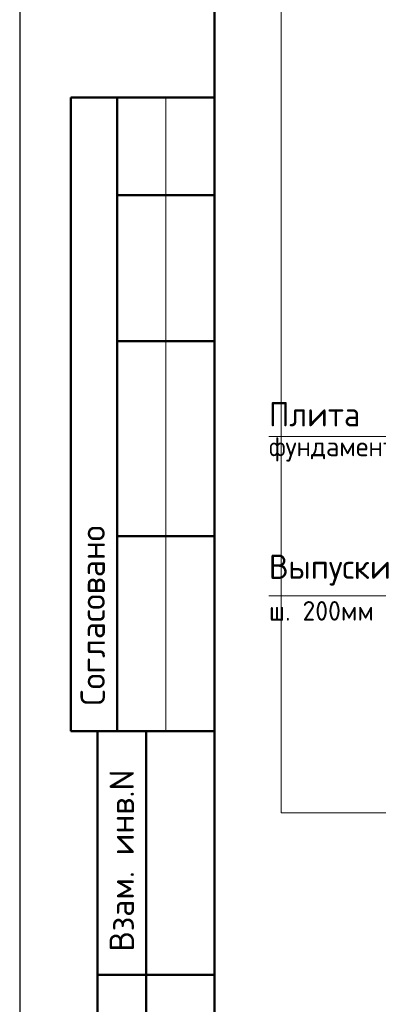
# Model space of a CAD drawing. Header units: millimetres. Extents: x 0 to 50400, y 0 to 35640.
# Tile 2 of 23: x 0 to 4419, y 7435 to 19559. Entities that reach past the tile are written whole.
import ezdxf

# ---------------------------------------------------------------- set-up
doc = ezdxf.new("R2010")
doc.units = ezdxf.units.MM
for name, color, linetype, lineweight in [('Standard', 7, 'Continuous', 25), ('Позиционная метка диаметр_ шаг', 7, 'Continuous', 13), ('Позиционная метка линия выноска', 7, 'Continuous', 13)]:
    doc.layers.add(name, color=color, linetype=linetype, lineweight=lineweight)
doc.styles.add('ISOCPEUR', font='txt')

msp = doc.modelspace()

# ---------------------------------------------------------------- linework, layer by layer
at = {"layer": 'Standard', "color": 7, "linetype": 'Continuous', "lineweight": 25, "transparency": 33554687}
msp.add_line((2400, 35040), (2400, 1270), dxfattribs=at)
at = {"layer": 'Standard', "color": 7, "linetype": 'Continuous', "lineweight": 50, "transparency": 33554687}
for p, q in [((7, 18600), (0, 18600)), ((2400, 18600), (632, 18600)), ((632, 18600), (632, 10800)), ((632, 18600), (632, 10800)), ((1200, 18600), (1200, 10800)), ((2400, 17400), (1200, 17400)), ((2400, 15600), (1200, 15600)), ((2400, 13200), (1200, 13200)), ((0, 10800), (7, 10800)), ((632, 10800), (2400, 10800)), ((960, 600), (960, 10800)), ((960, 600), (960, 10800)), ((1560, 600), (1560, 10800)), ((960, 7800), (2400, 7800))]:
    msp.add_line(p, q, dxfattribs=at)
at = {"layer": 'Standard', "color": 7, "linetype": 'Continuous', "lineweight": 13, "transparency": 33554687}
msp.add_line((1800, 18600), (1800, 10800), dxfattribs=at)
at = {"layer": 'Standard', "color": 7, "linetype": 'Continuous', "lineweight": 25, "transparency": 33554687}
msp.add_lwpolyline([(0, 0), (50400, 0), (50400, 35640), (0, 35640), (0, 0)], close=True, dxfattribs=at)
at = {"layer": 'Standard', "color": 7, "linetype": 'Continuous', "lineweight": 50, "transparency": 33554687}
msp.add_lwpolyline([(2400, 35040), (49800, 35040), (49800, 600), (2400, 600), (2400, 35040)], close=True, dxfattribs=at)
at = {"layer": 'Standard', "color": 254, "linetype": 'Continuous', "lineweight": 13, "true_color": 0xc4c4ff, "transparency": 33554687}
msp.add_lwpolyline([(3221, 9792), (12857, 9792), (12857, 32592), (3221, 32592), (3221, 9792)], dxfattribs=at)
at = {"layer": 'Позиционная метка линия выноска', "color": 7, "linetype": 'Continuous', "lineweight": 13, "transparency": 33554687}
for points in [[(5513, 13461), (5513, 14425), (3071, 14425)], [(6522, 12466), (5873, 12466), (3071, 12466)]]:
    msp.add_lwpolyline(points, dxfattribs=at)

# ---------------------------------------------------------------- texts
at = {"layer": 'Standard', "color": 7, "linetype": 'Continuous', "lineweight": 50, "transparency": 33554687, "char_height": 300, "attachment_point": 7, "rotation": 90, "style": 'ISOCPEUR'}
for s, insert, width in [('\\A1;{\\fISOCPEUR|i0|b0;\\H300.000000;\\W1.000000;\\C7;Согласовано}\\P', (1050, 11114), 2486.25), ('\\A1;{\\fISOCPEUR|i0|b0;\\H300.000000;\\W1.000000;\\C7;Взам. инв.N}\\P', (1408, 8083), 2290.92)]:
    msp.add_mtext(s, dxfattribs=dict(at, insert=insert, width=width))
at = {"layer": 'Позиционная метка диаметр_ шаг', "color": 7, "linetype": 'Continuous', "lineweight": 25, "transparency": 33554687, "attachment_point": 7, "style": 'ISOCPEUR'}
for s, insert, char_height, width in [('\\W0.95;Плита', (3071, 14551), 300, 1312), ('\\W0.97;фундамента', (3071, 14119), 240, 1963.87), ('\\W0.96;Выпуски', (3071, 12592), 300, 1643.32), ('\\W0.96;ш. 200мм', (3071, 12160), 240, 1435.06)]:
    msp.add_mtext(s, dxfattribs=dict(at, insert=insert, char_height=char_height, width=width))

doc.saveas('drawing.dxf')
